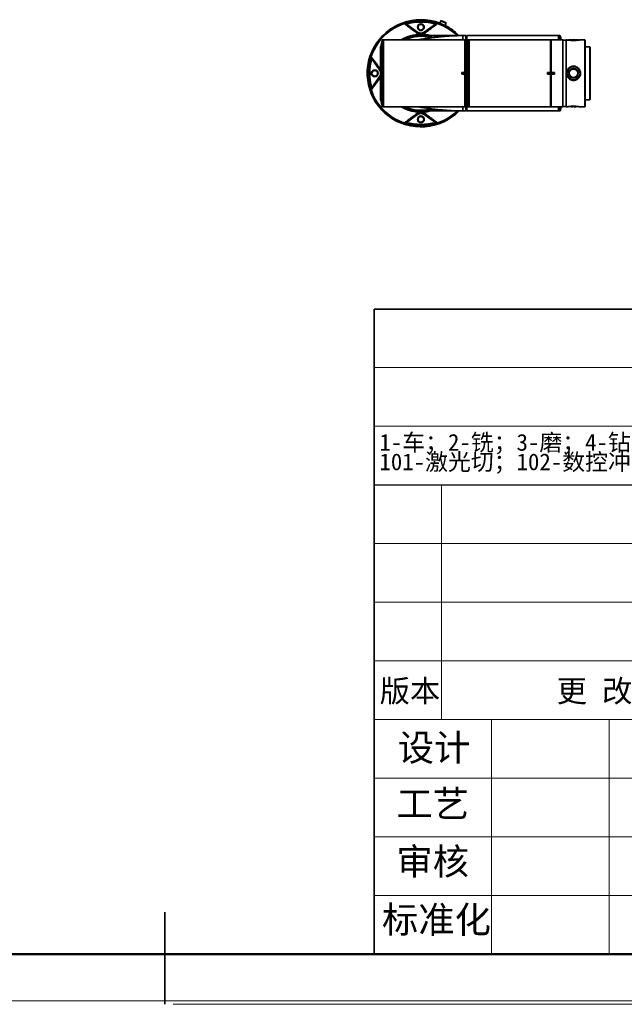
# Model space of a CAD drawing. Header units: millimetres. Extents: x -55 to 731, y 0 to 297.
# Tile 7 of 19: x 192 to 264, y 0 to 118. Entities that reach past the tile are written whole.
import ezdxf

# ---------------------------------------------------------------- set-up
doc = ezdxf.new("R2010")
doc.units = ezdxf.units.MM
doc.layers.add('标注层', color=150, linetype='Continuous')
doc.styles.add('SLDTEXTSTYLE0', font='仿宋_GB2312', dxfattribs={"bigfont": 'bigfont'})
doc.styles.add('SLDTEXTSTYLE2', font='SIMSUN.TTC', dxfattribs={"bigfont": 'bigfont'})
doc.styles.add('SLDTEXTSTYLE3', font='HYSWLONGFANGSONG.TTF', dxfattribs={"bigfont": 'bigfont'})

# ---------------------------------------------------------------- blocks, each defined once
blk = doc.blocks.new('SW_NOTE_1')
at = {"color": 0, "linetype": 'Continuous', "lineweight": 0, "char_height": 2, "attachment_point": 1, "style": 'SLDTEXTSTYLE2'}
for s, insert in [('1-车\\M+181472-铣\\M+181473-\\M+19681\\M+181474-钻\\M+181475-镗\\M+181476-线\\M+190D8\\M+18A84\\M+181477-热处\\M+1979D\\M+181478-\\M+1955C\\M+196CA处\\M+1979D\\M+181479-铸\\M+191A2\\M+1814710-焊\\M+190DA\\M+1814711-\\M+195FA电', (0, 2.33)), ('101-\\M+18C83\\M+18CF5\\M+190D8\\M+18147102-\\M+19094\\M+18D54\\M+19974\\M+18147103-\\M+19094\\M+18D54\\M+190DC\\M+19C5E\\M+18147104-擀\\M+18CCA\\M+18147105-铆\\M+190DA\\M+18147201-\\M+1928D\\M+19159\\M+18147202-\\M+18C83\\M+18CF5\\M+191C5\\M+188F3\\M+18147203-挤\\M+18F6F\\M+191C5\\M+188F3\\M+18147 999-\\M+191B4\\M+1975D\\M+19286\\M+195B6\\M+19560\\M+18F71', (0, 0))]:
    blk.add_mtext(s, dxfattribs=dict(at, insert=insert))

msp = doc.modelspace()

# ---------------------------------------------------------------- linework, layer by layer
at = {"color": 7, "linetype": 'Continuous', "lineweight": 35}
for p, q in [((239.1259, 116.013), (237.7583, 116.9706)), ((237.8255, 116.9846), (239.1546, 116.0539)), ((241.2877, 116.9846), (239.9586, 116.0539)), ((241.3548, 116.9706), (239.9873, 116.013)), ((241.9291, 117.3849), (241.8005, 117.096)), ((241.9945, 117.41), (241.9291, 117.3849)), ((242.4415, 116.8146), (242.5686, 117.1002)), ((242.5686, 117.1002), (242.5435, 117.1655)), ((239.0918, 115.9643), (239.1259, 116.013)), ((239.4561, 115.6304), (239.4561, 115.626)), ((244.5366, 115.628), (239.5566, 115.628)), ((239.638, 115.6273), (239.6395, 115.6273)), ((240.0214, 115.9643), (239.9873, 116.013)), ((244.5366, 115.6269), (244.5366, 115.628)), ((244.5568, 115.628), (244.9366, 115.628)), ((244.9366, 115.1268), (244.9366, 115.628)), ((244.9666, 115.328), (244.9366, 115.328)), ((245.0366, 115.628), (244.9666, 115.558)), ((244.9666, 115.558), (244.9666, 115.1268)), ((250.9566, 115.628), (245.0366, 115.628)), ((245.0366, 115.628), (245.0366, 115.1268)), ((255.9566, 115.628), (250.9566, 115.628)), ((256.0966, 115.628), (255.9566, 115.628)), ((255.9566, 115.1282), (255.9566, 115.628)), ((256.289, 115.1282), (256.1941, 115.55)), ((234.758, 114.3225), (234.758, 107.9336)), ((234.9192, 115.05), (234.7604, 114.3445)), ((235.1068, 115.128), (235.0168, 115.128)), ((239.5568, 115.128), (235.1068, 115.128)), ((235.1068, 115.128), (235.1068, 107.128)), ((244.8065, 115.128), (239.5568, 115.128)), ((244.8565, 115.078), (244.8065, 115.128)), ((244.8065, 111.2285), (244.8065, 115.128)), ((244.8568, 115.078), (244.8565, 115.078)), ((244.8565, 115.078), (244.8565, 111.2236)), ((244.8568, 111.2236), (244.8568, 115.078)), ((244.8767, 114.8781), (244.8568, 114.8781)), ((244.8767, 115.0769), (244.8767, 107.1781)), ((244.8767, 115.0769), (244.8769, 115.0769)), ((244.8769, 115.0769), (244.9082, 115.1081)), ((244.8769, 107.1781), (244.8769, 115.0769)), ((244.9269, 115.1268), (244.9269, 107.1281)), ((245.2005, 115.1268), (244.9269, 115.1268)), ((244.9579, 114.3226), (244.9579, 107.9337)), ((245.1191, 115.0501), (244.9604, 114.3446)), ((245.3067, 115.1281), (245.2167, 115.1281)), ((255.0064, 115.1281), (245.3067, 115.1281)), ((245.3067, 115.1281), (245.3067, 107.1281)), ((245.3067, 115.1281), (245.3067, 107.1281)), ((255.0564, 115.0781), (255.0064, 115.1281)), ((255.0064, 111.2287), (255.0064, 115.1281)), ((255.0567, 115.0781), (255.0564, 115.0781)), ((255.0564, 115.0781), (255.0564, 111.2237)), ((255.0567, 111.2237), (255.0567, 115.0781)), ((255.0766, 114.8782), (255.0567, 114.8782)), ((256.4766, 115.1282), (255.0766, 115.1282)), ((255.0766, 115.1282), (255.0766, 111.2282)), ((256.4766, 115.1282), (256.4766, 107.1282)), ((256.8766, 115.0932), (256.4766, 115.0932)), ((256.9194, 115.1282), (256.8766, 115.1282)), ((256.8766, 115.1282), (256.8766, 107.1282)), ((257.1816, 115.1245), (257.1318, 115.0889)), ((257.1816, 115.1245), (257.2078, 115.1245)), ((257.2078, 115.1245), (258.3316, 115.1245)), ((258.3814, 115.0889), (258.3316, 115.1245)), ((259.1066, 115.1282), (258.5939, 115.1282)), ((259.1566, 115.0782), (259.1066, 115.1282)), ((259.1066, 107.1282), (259.1066, 115.1282)), ((259.1566, 115.0782), (259.1566, 107.1782)), ((259.7066, 114.2782), (259.1566, 114.2782)), ((259.7566, 114.2282), (259.7066, 114.2782)), ((259.7066, 108.218), (259.7066, 114.2782)), ((259.7566, 114.2282), (259.7566, 108.2642)), ((233.7001, 112.8591), (234.6307, 111.53)), ((233.7141, 112.9263), (234.6716, 111.5587)), ((234.8918, 113.8358), (234.8918, 113.8386)), ((234.8918, 113.6306), (234.8918, 113.8358)), ((235.1057, 112.9032), (235.0941, 112.9012)), ((235.1084, 113.3116), (235.1009, 113.3114)), ((245.0917, 113.8359), (245.0917, 113.8387)), ((245.0917, 113.6307), (245.0917, 113.8359)), ((245.3056, 112.9033), (245.294, 112.9013)), ((245.3083, 113.3117), (245.3008, 113.3114)), ((233.7001, 109.3969), (234.6307, 110.726)), ((233.7141, 109.3298), (234.6716, 110.6974)), ((234.6716, 111.5587), (234.7204, 111.5928)), ((234.7204, 110.6633), (234.6716, 110.6974)), ((244.4568, 111.2285), (244.8065, 111.2285)), ((244.4568, 111.0275), (244.4568, 111.2285)), ((244.8065, 111.0275), (244.4568, 111.0275)), ((244.8065, 111.2285), (244.8252, 111.2285)), ((244.8065, 107.128), (244.8065, 111.0275)), ((244.8252, 111.0275), (244.8065, 111.0275)), ((244.8252, 111.2285), (244.8565, 111.2236)), ((244.8565, 111.0325), (244.8252, 111.0275)), ((244.8565, 111.2236), (244.8568, 111.2236)), ((244.8565, 111.0325), (244.8565, 107.178)), ((244.8568, 111.0325), (244.8565, 111.0325)), ((244.8568, 111.2236), (244.8568, 111.0325)), ((244.8568, 107.178), (244.8568, 111.0325)), ((254.6567, 111.2287), (255.0064, 111.2287)), ((254.6567, 111.0277), (254.6567, 111.2287)), ((254.6567, 111.2287), (255.0252, 111.2287)), ((255.0064, 111.0277), (254.6567, 111.0277)), ((254.6567, 111.0277), (255.0252, 111.0277)), ((255.0064, 107.1281), (255.0064, 111.0277)), ((255.0252, 111.2287), (255.0564, 111.2237)), ((255.0564, 111.0326), (255.0252, 111.0277)), ((255.0564, 111.2237), (255.0567, 111.2237)), ((255.0564, 111.0326), (255.0564, 107.1781)), ((255.0567, 111.0326), (255.0564, 111.0326)), ((255.0567, 111.2237), (255.0567, 111.0326)), ((255.0567, 111.0326), (255.0567, 107.1781)), ((255.0766, 111.2282), (255.4766, 111.2282)), ((255.0766, 111.2282), (255.0766, 111.0282)), ((255.4766, 111.0282), (255.0766, 111.0282)), ((255.0766, 111.0282), (255.0766, 107.1282)), ((255.4766, 111.0282), (255.4766, 111.2282)), ((234.8918, 108.5518), (234.8918, 108.6292)), ((234.8918, 108.4175), (234.8918, 108.5518)), ((235.101, 108.9839), (235.1032, 108.9839)), ((245.0917, 108.5519), (245.0917, 108.6294)), ((245.0917, 108.4176), (245.0917, 108.5519)), ((245.301, 108.984), (245.3032, 108.984)), ((259.7066, 107.9782), (259.7066, 108.218)), ((259.7566, 108.2642), (259.7566, 108.0282)), ((234.7604, 107.9116), (234.9192, 107.2061)), ((235.0168, 107.128), (235.1068, 107.128)), ((235.1068, 107.128), (239.5568, 107.128)), ((239.5568, 107.128), (244.8065, 107.128)), ((244.8065, 107.128), (244.8565, 107.178)), ((244.8565, 107.178), (244.8568, 107.178)), ((244.8568, 107.3781), (244.8767, 107.3781)), ((244.8767, 107.1781), (244.8769, 107.1781)), ((244.8769, 107.1781), (244.9269, 107.1281)), ((244.9269, 107.1281), (248.8878, 107.1281)), ((244.9366, 106.628), (244.9366, 107.1281)), ((244.9604, 107.9117), (245.1191, 107.2062)), ((244.9666, 107.1281), (244.9666, 106.698)), ((245.0366, 107.1281), (245.0366, 106.628)), ((245.2167, 107.1281), (245.3067, 107.1281)), ((245.3067, 107.1281), (249.7567, 107.1281)), ((249.1895, 107.1281), (249.6439, 107.1281)), ((249.6055, 107.1309), (249.8864, 107.1301)), ((249.6627, 107.1281), (249.7566, 107.1281)), ((249.7567, 107.1281), (255.0064, 107.1281)), ((255.0064, 107.1281), (255.0564, 107.1781)), ((255.0564, 107.1781), (255.0567, 107.1781)), ((255.0567, 107.3782), (255.0766, 107.3782)), ((255.0766, 107.1282), (256.4766, 107.1282)), ((255.9566, 106.628), (255.9566, 107.1282)), ((256.1941, 106.7061), (256.2891, 107.1282)), ((256.4766, 107.1632), (256.8766, 107.1632)), ((256.8766, 107.1282), (257.0379, 107.1282)), ((257.8566, 107.1782), (257.6566, 107.1782)), ((257.6566, 107.1782), (257.6566, 107.082)), ((257.8566, 107.082), (257.8566, 107.1782)), ((258.4754, 107.1282), (259.1066, 107.1282)), ((259.1066, 107.1282), (259.1566, 107.1782)), ((259.1566, 107.9782), (259.7066, 107.9782)), ((259.7066, 107.9782), (259.7566, 108.0282)), ((237.7583, 105.2855), (239.1259, 106.2431)), ((237.8255, 105.2715), (239.1546, 106.2022)), ((239.1259, 106.2431), (239.0918, 106.2918)), ((239.5566, 106.628), (244.5568, 106.628)), ((241.2877, 105.2715), (239.9586, 106.2022)), ((240.0214, 106.2918), (239.9873, 106.2431)), ((241.3548, 105.2855), (239.9873, 106.2431)), ((244.5568, 106.628), (244.9366, 106.628)), ((244.9366, 106.928), (244.9666, 106.928)), ((244.9666, 106.698), (245.0366, 106.628)), ((245.0366, 106.628), (250.9566, 106.628)), ((250.9566, 106.628), (255.9566, 106.628)), ((255.9566, 106.628), (256.0966, 106.628)), ((233.9959, 61.9894), (233.9959, 82.9894)), ((233.9959, 82.9894), (413.9959, 82.9894)), ((233.9959, 61.9894), (233.9959, 5.9894)), ((208.9959, 10.9894), (208.9959, -0.0106)), ((413.9959, 5.9894), (233.9959, 5.9894))]:
    msp.add_line(p, q, dxfattribs=at)
at = {"color": 8, "linetype": 'Continuous', "lineweight": 35}
for p, q in [((256.0966, 115.1282), (256.0966, 115.628)), ((256.1941, 115.55), (256.1941, 115.1282)), ((234.7604, 114.3445), (234.7604, 107.9116)), ((234.9192, 107.2061), (234.9192, 115.05)), ((235.0168, 115.128), (235.0168, 108.2996)), ((244.9604, 114.3446), (244.9604, 107.9117)), ((245.1191, 107.2062), (245.1191, 115.0501)), ((245.2167, 115.1281), (245.2167, 108.2997)), ((234.7091, 111.6604), (234.758, 111.5747)), ((234.758, 110.6828), (234.7091, 110.5957)), ((234.7204, 111.5928), (234.758, 111.527)), ((234.758, 110.7292), (234.7204, 110.6633)), ((235.0168, 108.2996), (235.0168, 107.128)), ((245.2167, 108.2997), (245.2167, 107.1281)), ((256.0966, 106.628), (256.0966, 107.1282)), ((256.1941, 107.1282), (256.1941, 106.7061)), ((239.6684, 106.6101), (239.5566, 106.6087))]:
    msp.add_line(p, q, dxfattribs=at)
at = {"color": 7, "linetype": 'Continuous', "lineweight": 18}
for p, q in [((233.9959, 75.9894), (413.9959, 75.9894)), ((367.9959, 68.9894), (233.9959, 68.9894)), ((241.9959, 33.9894), (241.9959, 61.9894)), ((323.9959, 54.9894), (233.9959, 54.9894)), ((323.9959, 47.9894), (233.9959, 47.9894)), ((323.9959, 40.9894), (233.9959, 40.9894)), ((367.9959, 33.9894), (233.9959, 33.9894)), ((247.9959, 5.9894), (247.9959, 33.9894)), ((261.9959, 5.9894), (261.9959, 33.9894)), ((323.9959, 26.9894), (233.9959, 26.9894)), ((323.9959, 19.9894), (233.9959, 19.9894)), ((323.9959, 12.9894), (233.9959, 12.9894)), ((-0.0005, 0.3966), (419.993, 0.3966)), ((209.9959, -0.0106), (419.9959, -0.0106))]:
    msp.add_line(p, q, dxfattribs=at)
at = {"color": 7, "linetype": 'Continuous', "lineweight": 25}
msp.add_line((233.9959, 61.9894), (413.9959, 61.9894), dxfattribs=at)
at = {"color": 7, "linetype": 'Continuous', "lineweight": 50}
for p in [(23.9959, 5.9894), (233.9959, 5.9894)]:
    msp.add_line(p, (413.9959, 5.9894), dxfattribs=at)
at = {"color": 7, "linetype": 'Continuous', "lineweight": 35, "flags": 128}
for points in [[(241.9291, 117.3849), (241.9417, 117.3793), (241.9871, 117.3591), (242.061, 117.3262), (242.1551, 117.2843), (242.2595, 117.2378), (242.3627, 117.1919), (242.4535, 117.1514), (242.5222, 117.1209), (242.5613, 117.1035), (242.5686, 117.1002)], [(241.9945, 117.41), (242.0082, 117.4039), (242.0533, 117.3838), (242.1244, 117.3522), (242.2129, 117.3127), (242.3082, 117.2703), (242.3988, 117.23), (242.4737, 117.1966), (242.5239, 117.1743)], [(242.5239, 117.1743), (242.5434, 117.1656), (242.5435, 117.1655)], [(239.1259, 116.013), (239.1265, 116.0139), (239.1282, 116.0163), (239.1309, 116.0201), (239.1345, 116.0252), (239.1388, 116.0314), (239.1437, 116.0384), (239.149, 116.046), (239.1546, 116.0539)], [(239.9586, 116.0539), (239.9641, 116.046), (239.9694, 116.0384), (239.9744, 116.0314), (239.9787, 116.0252), (239.9822, 116.0201), (239.9849, 116.0163), (239.9866, 116.0139), (239.9873, 116.013)], [(243.6262, 116.046), (243.6257, 116.0566), (243.6253, 116.0649)], [(244.9082, 115.1081), (244.9136, 115.1135), (244.9269, 115.1268)], [(234.9171, 113.8713), (234.9072, 113.8596), (234.8918, 113.8386)], [(245.1171, 113.8714), (245.1071, 113.8597), (245.0917, 113.8387)], [(234.6307, 111.53), (234.6386, 111.5356), (234.6462, 111.5409), (234.6532, 111.5458), (234.6594, 111.5501), (234.6645, 111.5537), (234.6683, 111.5564), (234.6707, 111.5581), (234.6716, 111.5587)], [(234.6716, 110.6974), (234.6707, 110.698), (234.6683, 110.6997), (234.6645, 110.7024), (234.6594, 110.7059), (234.6532, 110.7103), (234.6462, 110.7152), (234.6386, 110.7205), (234.6307, 110.726)], [(255.0064, 111.2287), (255.0198, 111.2287), (255.0252, 111.2287)], [(255.0252, 111.0277), (255.0199, 111.0277), (255.0064, 111.0277)], [(234.8918, 108.4175), (234.9072, 108.3965), (234.9127, 108.3898)], [(245.0917, 108.4176), (245.1071, 108.3966), (245.1127, 108.3899)], [(249.7752, 107.1281), (249.7567, 107.1281), (249.7551, 107.1281)], [(239.1546, 106.2022), (239.149, 106.2101), (239.1437, 106.2177), (239.1388, 106.2247), (239.1345, 106.2309), (239.1309, 106.236), (239.1282, 106.2398), (239.1265, 106.2422), (239.1259, 106.2431)], [(239.9873, 106.2431), (239.9866, 106.2422), (239.9849, 106.2398), (239.9822, 106.236), (239.9787, 106.2309), (239.9744, 106.2247), (239.9694, 106.2177), (239.9641, 106.2101), (239.9586, 106.2022)]]:
    msp.add_lwpolyline(points, dxfattribs=at)
at = {"color": 8, "linetype": 'Continuous', "lineweight": 35, "flags": 128}
for points in [[(234.6716, 111.5587), (234.73, 111.4601), (234.758, 111.396)], [(234.758, 110.8601), (234.73, 110.7959), (234.6716, 110.6974)]]:
    msp.add_lwpolyline(points, dxfattribs=at)
at = {"color": 7, "linetype": 'Continuous', "lineweight": 35}
for centre, radius in [((239.5566, 116.628), 0.41), ((239.5566, 116.628), 0.3353), ((257.7566, 111.1282), 0.785), ((257.7566, 111.1282), 0.575), ((234.0566, 111.128), 0.41), ((234.0566, 111.128), 0.3353), ((257.7566, 111.1282), 0.4998), ((239.5566, 105.628), 0.41), ((239.5566, 105.628), 0.3353)]:
    msp.add_circle(centre, radius, dxfattribs=at)
for centre, radius, start, end in [((239.5566, 111.128), 6.3974, 69.264176, 315.298676), ((239.5566, 111.128), 6.2007, 73.533181, 106.466819), ((239.5566, 111.128), 6.107, 73.533181, 106.466819), ((239.5566, 111.128), 6.3974, 50.506591, 63.110019), ((239.5566, 111.128), 6.3785, 49.716942, 62.497972), ((239.5566, 111.128), 4.5, 71.19385, 117.266044), ((239.5566, 116.628), 0.7509, 235, 305), ((239.5566, 116.628), 0.7009, 235, 305), ((239.5566, 111.128), 4.5035, 88.721282, 91.278718), ((256.0966, 115.528), 0.1, 12.680383, 90), ((234.858, 114.3225), 0.1, 167.319617, 180), ((235.0168, 115.028), 0.1, 90, 167.319617), ((245.0579, 114.3226), 0.1, 167.319617, 180), ((245.2167, 115.0281), 0.1, 90, 167.319617), ((257.7566, 111.1445), 4, 84.268032, 95.731968), ((239.5566, 111.128), 6.2007, 163.533181, 196.466819), ((239.5566, 111.128), 6.107, 163.533181, 196.466819), ((234.0566, 111.128), 0.7009, 325, 35), ((234.858, 107.9336), 0.1, 180, 192.680383), ((235.0168, 107.228), 0.1, 192.680383, 270), ((239.5566, 111.128), 4.5, 242.733956, 288.38705), ((245.0579, 107.9337), 0.1, 180, 192.680383), ((245.2167, 107.2281), 0.1, 192.680383, 270), ((257.7566, 108.4032), 1.325, 250.414006, 265.671675), ((257.7566, 108.4032), 1.325, 274.328325, 290.328936), ((239.5566, 105.628), 0.7509, 55, 125), ((239.5566, 105.628), 0.7009, 55, 125), ((256.0966, 106.728), 0.1, 270, 347.319617), ((239.5566, 111.128), 6.2007, 253.533181, 286.466819), ((239.5566, 111.128), 6.107, 253.533181, 286.466819)]:
    msp.add_arc(centre, radius, start, end, dxfattribs=at)
at = {"color": 8, "linetype": 'Continuous', "lineweight": 35}
for radius, start, end in [(6.3785, 69.996308, 315.130513), (6.253, 46.026197, 270), (4.6448, 90, 120.551562), (4.5193, 88.088578, 117.737086), (4.422, 73.834023, 115.233487), (4.6448, 76.430705, 90), (4.6448, 239.448438, 284.345663), (4.5193, 242.262914, 270), (4.422, 244.766513, 286.606267), (6.253, 270, 313.973803)]:
    msp.add_arc((239.5566, 111.128), radius, start, end, dxfattribs=at)
at = {"color": 7, "linetype": 'Continuous', "lineweight": 35}
msp.add_ellipse((249.7567, 111.1281), major_axis=(2.8284, -2.8284), ratio=0.99999048, start_param=5.49235038, end_param=5.49778238, dxfattribs=at)
for points, knots in [([(237.6722, 116.9779), (237.6693, 116.9805), (237.6638, 116.9854), (237.6619, 116.9949), (237.6675, 117.0061), (237.6804, 117.0191), (237.6994, 117.0331), (237.7261, 117.0478), (237.7597, 117.0621), (237.7854, 117.0702), (237.7989, 117.0744)], [0, 0, 0, 0, 0.117782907, 0.218440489, 0.320226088, 0.431868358, 0.558284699, 0.684359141, 0.833144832, 1, 1, 1, 1]), ([(237.7583, 116.9706), (237.7521, 116.9742), (237.7394, 116.9815), (237.7173, 116.986), (237.6943, 116.9853), (237.6795, 116.9803), (237.6722, 116.9779)], [0, 0, 0, 0, 0.24670332, 0.50000037, 0.75329053, 1, 1, 1, 1]), ([(239.0242, 115.9755), (238.9428, 116.0353), (238.7747, 116.1587), (238.5226, 116.3443), (238.2542, 116.5431), (237.9678, 116.7569), (237.7733, 116.9023), (237.6722, 116.9779)], [0, 0, 0, 0, 0.16715314, 0.34491904, 0.54138241, 0.76180357, 1, 1, 1, 1]), ([(237.7583, 116.9706), (237.7551, 116.9731), (237.7505, 116.9766), (237.7472, 116.9814), (237.7463, 116.9844), (237.7469, 116.9869), (237.749, 116.9891), (237.7524, 116.9907), (237.7586, 116.9922), (237.769, 116.9926), (237.792, 116.9911), (237.8113, 116.9874), (237.8255, 116.9846)], [0, 0, 0, 0, 0.12936129, 0.18234806, 0.22940225, 0.27278783, 0.31536562, 0.36014133, 0.40972889, 0.51080321, 0.64145309, 1, 1, 1, 1]), ([(239.0918, 115.9643), (239.0094, 116.026), (238.8449, 116.1494), (238.6178, 116.3202), (238.4098, 116.4772), (238.2238, 116.6178), (238.0568, 116.7442), (237.9032, 116.8606), (237.8067, 116.9338), (237.7583, 116.9706)], [0, 0, 0, 0, 0.17184559, 0.34319724, 0.49476829, 0.63716647, 0.76913227, 0.88419408, 1, 1, 1, 1]), ([(237.7989, 117.0744), (237.8002, 117.0702), (237.8026, 117.0619), (237.8091, 117.04), (237.8169, 117.0137), (237.8226, 116.9943), (237.8255, 116.9846)], [0, 0, 0, 0, 0.24999976, 0.49999818, 0.74999822, 1, 1, 1, 1]), ([(241.3548, 116.9706), (241.3053, 116.933), (241.207, 116.8584), (241.0523, 116.7411), (240.8857, 116.615), (240.7007, 116.4752), (240.4936, 116.3189), (240.2673, 116.1486), (240.1035, 116.0258), (240.0214, 115.9643)], [0, 0, 0, 0, 0.11849354, 0.23517687, 0.36554414, 0.50675434, 0.65849443, 0.82870984, 1, 1, 1, 1]), ([(241.4409, 116.9779), (241.3399, 116.9023), (241.1454, 116.7569), (240.859, 116.5431), (240.5906, 116.3443), (240.3385, 116.1587), (240.1704, 116.0353), (240.0889, 115.9755)], [0, 0, 0, 0, 0.23816205, 0.4586034, 0.6550586, 0.83280052, 1, 1, 1, 1]), ([(241.3142, 117.0744), (241.313, 117.0702), (241.3105, 117.0619), (241.3041, 117.04), (241.2963, 117.0137), (241.2905, 116.9943), (241.2877, 116.9846)], [0, 0, 0, 0, 0.2499994, 0.49999826, 0.74999811, 1, 1, 1, 1]), ([(241.2877, 116.9846), (241.3019, 116.9874), (241.3212, 116.9912), (241.3442, 116.9926), (241.3546, 116.9922), (241.3608, 116.9907), (241.3642, 116.9891), (241.3663, 116.9869), (241.3668, 116.9843), (241.3659, 116.9814), (241.3626, 116.9766), (241.3581, 116.9731), (241.3548, 116.9706)], [0, 0, 0, 0, 0.35928972, 0.49004221, 0.5910788, 0.64049404, 0.68514897, 0.7276446, 0.77097451, 0.81797279, 0.87088344, 1, 1, 1, 1]), ([(241.3142, 117.0744), (241.3275, 117.0702), (241.353, 117.0622), (241.3861, 117.0479), (241.4124, 117.0338), (241.4311, 117.0205), (241.4436, 117.0079), (241.4494, 116.9963), (241.4492, 116.9858), (241.4437, 116.9806), (241.4409, 116.9779)], [0, 0, 0, 0, 0.16398485, 0.31515294, 0.43876872, 0.55624953, 0.66293419, 0.76974995, 0.88247282, 1, 1, 1, 1]), ([(241.4409, 116.9779), (241.4336, 116.9803), (241.4189, 116.9853), (241.3959, 116.986), (241.3738, 116.9815), (241.3611, 116.9742), (241.3548, 116.9706)], [0, 0, 0, 0, 0.24671015, 0.49999796, 0.75329698, 1, 1, 1, 1]), ([(241.808, 117.1129), (241.8035, 117.1146), (241.743, 117.1376), (241.6572, 117.1648), (241.575, 117.1896), (241.5596, 117.1907), (241.6088, 117.1708), (241.6846, 117.1424), (241.7338, 117.1236), (241.7385, 117.1217)], [0, 0, 0, 0, 0.01566124, 0.20856774, 0.40216201, 0.59522913, 0.78738346, 0.97950269, 1, 1, 1, 1]), ([(241.7385, 117.1217), (241.787, 117.102), (241.8845, 117.0623), (242.067, 116.9809), (242.2533, 116.8992), (242.4033, 116.8334), (242.4757, 116.7985), (242.502, 116.7857)], [0, 0, 0, 0, 0.216480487, 0.435367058, 0.654695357, 0.87405818, 1, 1, 1, 1]), ([(242.6565, 116.7137), (242.6388, 116.7246), (242.6032, 116.7466), (242.5215, 116.7937), (242.4588, 116.8255), (242.4486, 116.8307)], [0, 0, 0, 0, 0.45519864, 0.91210472, 1, 1, 1, 1]), ([(242.502, 116.7857), (242.5402, 116.7666), (242.6168, 116.728), (242.6666, 116.7032), (242.6611, 116.7081), (242.6595, 116.7095)], [0, 0, 0, 0, 0.41558125, 0.83588325, 1, 1, 1, 1]), ([(239.0242, 115.9755), (239.0379, 115.9772), (239.0625, 115.9803), (239.0828, 115.9692), (239.0918, 115.9643)], [0, 0, 0, 0, 0.55991841, 1, 1, 1, 1]), ([(239.5566, 115.8019), (239.5224, 115.8032), (239.444, 115.806), (239.3163, 115.831), (239.1593, 115.8858), (239.0769, 115.9405), (239.0242, 115.9755)], [0, 0, 0, 0, 0.1248153, 0.2865451, 0.54337262, 1, 1, 1, 1]), ([(239.5566, 115.8082), (239.5315, 115.809), (239.4783, 115.8106), (239.3683, 115.8282), (239.2182, 115.8778), (239.1414, 115.9304), (239.0918, 115.9643)], [0, 0, 0, 0, 0.09766356, 0.20717679, 0.48868864, 1, 1, 1, 1]), ([(244.5568, 115.6281), (244.3986, 115.627), (244.1077, 115.6252), (243.7102, 115.6128), (243.3765, 115.598), (243.0843, 115.5817), (242.8133, 115.5638), (242.5119, 115.5413), (242.1711, 115.5123), (241.7835, 115.4748), (241.3868, 115.4321), (241.0306, 115.39), (240.733, 115.3523), (240.5005, 115.3215), (240.2967, 115.2935), (240.0933, 115.2646), (239.8849, 115.234), (239.6651, 115.2006), (239.4473, 115.1663), (239.2938, 115.1415), (239.2248, 115.1299), (239.2141, 115.128)], [0, 0, 0, 0, 0.06772571, 0.12461061, 0.17105838, 0.21233338, 0.25230324, 0.29101725, 0.34783243, 0.40872589, 0.47494529, 0.54465145, 0.5960567, 0.6425915, 0.684009, 0.72615577, 0.78122423, 0.8380059, 0.90562997, 0.98529603, 1, 1, 1, 1]), ([(240.0889, 115.9755), (240.0642, 115.9582), (240.023, 115.9293), (239.9594, 115.8956), (239.9089, 115.8728), (239.8373, 115.8447), (239.7478, 115.8198), (239.6362, 115.8041), (239.5823, 115.8026), (239.5566, 115.8019)], [0, 0, 0, 0, 0.22419264, 0.37301782, 0.46733888, 0.55538747, 0.80308944, 0.90614716, 1, 1, 1, 1]), ([(240.0214, 115.9643), (239.9719, 115.9305), (239.8951, 115.8779), (239.7453, 115.8283), (239.635, 115.8106), (239.5817, 115.809), (239.5566, 115.8082)], [0, 0, 0, 0, 0.50979915, 0.79239775, 0.90218964, 1, 1, 1, 1]), ([(241.0134, 115.6258), (240.9918, 115.6258), (240.8898, 115.6257), (240.7285, 115.6257), (240.5454, 115.6257), (240.3871, 115.6257), (240.2199, 115.6259), (240.0302, 115.6263), (239.8549, 115.6267), (239.7199, 115.627), (239.6701, 115.6271), (239.649, 115.6271)], [0, 0, 0, 0, 0.03540251, 0.16785344, 0.27369973, 0.35975548, 0.46592364, 0.59951822, 0.76005042, 0.89840477, 1, 1, 1, 1]), ([(241.0104, 115.6258), (240.9895, 115.6258), (240.888, 115.6257), (240.7272, 115.6257), (240.5441, 115.6257), (240.3857, 115.6257), (240.2189, 115.6259), (240.0289, 115.6263), (239.9155, 115.6265), (239.854, 115.6267)], [0, 0, 0, 0, 0.04558783, 0.22067324, 0.36059081, 0.47435392, 0.61471209, 0.79132329, 1, 1, 1, 1]), ([(240.0889, 115.9755), (240.0752, 115.9772), (240.0507, 115.9803), (240.0303, 115.9692), (240.0214, 115.9643)], [0, 0, 0, 0, 0.55991689, 1, 1, 1, 1]), ([(240.3442, 115.6268), (240.4448, 115.6272), (240.5728, 115.6276), (240.727, 115.6276), (240.8014, 115.6275), (240.89, 115.6272), (240.9721, 115.6266), (241.045, 115.625), (241.1384, 115.6215), (241.244, 115.6116), (241.3716, 115.5881), (241.4726, 115.5606), (241.5503, 115.5348), (241.6048, 115.5149), (241.6612, 115.4928), (241.7002, 115.4758), (241.7198, 115.4672)], [0, 0, 0, 0, 0.15510734, 0.19731223, 0.2350677, 0.26868001, 0.33416126, 0.3677192, 0.40262601, 0.52529657, 0.64717824, 0.7769642, 0.83057918, 0.88362268, 0.9414099, 1, 1, 1, 1]), ([(243.6262, 116.046), (243.6284, 116.0431), (243.6332, 116.0371), (243.6645, 116.0087), (243.6807, 115.9939)], [0, 0, 0, 0, 0.48147989, 1, 1, 1, 1]), ([(243.6807, 115.9939), (243.6986, 115.9768), (243.7404, 115.9365), (243.8325, 115.8387), (243.9371, 115.7282), (244.008, 115.6563), (244.0357, 115.628)], [0, 0, 0, 0, 0.21956676, 0.51348618, 0.80917954, 1, 1, 1, 1]), ([(258.5939, 115.1282), (258.594, 115.1282), (258.6167, 115.1324), (258.5396, 115.1165), (258.3676, 115.0838), (258.1317, 115.0535), (257.9212, 115.04), (257.7559, 115.0364), (257.591, 115.0401), (257.3803, 115.0537), (257.1498, 115.083), (256.9571, 115.1198), (256.932, 115.1254), (256.9194, 115.1282)], [0, 0, 0, 0, 0.0000439, 0.12538675, 0.25048955, 0.37515308, 0.43777314, 0.5003412, 0.56265387, 0.62509342, 0.74965305, 0.87474999, 1, 1, 1, 1]), ([(233.6102, 112.8857), (233.6144, 112.899), (233.6225, 112.9245), (233.6367, 112.9576), (233.6508, 112.9838), (233.6641, 113.0026), (233.6767, 113.015), (233.6883, 113.0208), (233.6988, 113.0207), (233.7041, 113.0152), (233.7068, 113.0124)], [0, 0, 0, 0, 0.16398518, 0.31515161, 0.43876809, 0.55624943, 0.66293383, 0.76974981, 0.88247275, 1, 1, 1, 1]), ([(233.6102, 112.8857), (233.6144, 112.8845), (233.6228, 112.882), (233.6446, 112.8755), (233.6709, 112.8677), (233.6903, 112.862), (233.7001, 112.8591)], [0, 0, 0, 0, 0.25000087, 0.49999903, 0.74999849, 1, 1, 1, 1]), ([(233.7001, 112.8591), (233.6973, 112.8733), (233.6935, 112.8927), (233.692, 112.9157), (233.6925, 112.9261), (233.6939, 112.9323), (233.6956, 112.9357), (233.6977, 112.9377), (233.7003, 112.9383), (233.7033, 112.9374), (233.708, 112.9341), (233.7116, 112.9295), (233.7141, 112.9263)], [0, 0, 0, 0, 0.35928948, 0.49004322, 0.59107694, 0.64049276, 0.68514767, 0.72764268, 0.7709729, 0.81796978, 0.87088199, 1, 1, 1, 1]), ([(233.7068, 113.0124), (233.7043, 113.0051), (233.6993, 112.9904), (233.6986, 112.9674), (233.7031, 112.9452), (233.7104, 112.9325), (233.7141, 112.9263)], [0, 0, 0, 0, 0.246709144, 0.499998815, 0.753295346, 1, 1, 1, 1]), ([(233.7068, 113.0124), (233.7823, 112.9114), (233.9277, 112.7168), (234.1415, 112.4304), (234.3403, 112.1621), (234.5259, 111.91), (234.6493, 111.7419), (234.7091, 111.6604)], [0, 0, 0, 0, 0.23816203, 0.45860345, 0.6550586, 0.83280052, 1, 1, 1, 1]), ([(233.7141, 112.9263), (233.7516, 112.8768), (233.8262, 112.7785), (233.9435, 112.6237), (234.0697, 112.4571), (234.2094, 112.2722), (234.3657, 112.065), (234.536, 111.8387), (234.6588, 111.675), (234.7204, 111.5928)], [0, 0, 0, 0, 0.11849349, 0.23517687, 0.36554414, 0.5067543, 0.65849442, 0.82870983, 1, 1, 1, 1]), ([(234.7987, 113.6806), (234.8056, 113.7171), (234.8194, 113.7902), (234.8444, 113.8856), (234.869, 113.9569), (234.8909, 113.9951), (234.9076, 113.9953), (234.9175, 113.9584), (234.9199, 113.89), (234.9149, 113.7987), (234.9031, 113.6942), (234.8853, 113.587), (234.8631, 113.4882), (234.8384, 113.4092), (234.814, 113.3601), (234.7931, 113.3479), (234.779, 113.3739), (234.7733, 113.4335), (234.7767, 113.5184), (234.7864, 113.6052), (234.7954, 113.6601), (234.7987, 113.6806)], [0, 0, 0, 0, 0.05492825, 0.10982735, 0.16538642, 0.22095434, 0.27573117, 0.32933165, 0.3818795, 0.43387056, 0.48596159, 0.53875841, 0.59264231, 0.6476211, 0.70325694, 0.75871677, 0.81310825, 0.86599995, 0.91775178, 0.96933316, 1, 1, 1, 1]), ([(244.9987, 113.6807), (245.0056, 113.7173), (245.0193, 113.7903), (245.0443, 113.8857), (245.0689, 113.957), (245.0909, 113.9952), (245.1076, 113.9954), (245.1174, 113.9585), (245.1198, 113.8901), (245.1148, 113.7988), (245.103, 113.6943), (245.0853, 113.5871), (245.063, 113.4883), (245.0383, 113.4093), (245.0139, 113.3602), (244.9931, 113.348), (244.9789, 113.374), (244.9733, 113.4336), (244.9766, 113.5185), (244.9863, 113.6053), (244.9953, 113.6602), (244.9987, 113.6807)], [0, 0, 0, 0, 0.05492835, 0.10982621, 0.16538754, 0.22095548, 0.27573227, 0.32933245, 0.38187997, 0.43387077, 0.48596155, 0.53875842, 0.59264099, 0.64762197, 0.70325536, 0.75871518, 0.81310925, 0.86600067, 0.91775212, 0.96933324, 1, 1, 1, 1]), ([(234.7204, 111.5928), (234.7144, 111.6045), (234.7038, 111.6253), (234.7075, 111.6497), (234.7091, 111.6604)], [0, 0, 0, 0, 0.5599185, 1, 1, 1, 1]), ([(235.1061, 112.2106), (235.1059, 112.2045), (235.1057, 112.1917), (235.1054, 112.171), (235.1053, 112.1495), (235.1052, 112.1287), (235.1052, 112.11), (235.1053, 112.095), (235.1056, 112.0837), (235.1058, 112.0795), (235.1059, 112.0775)], [0, 0, 0, 0, 0.11525345, 0.23847588, 0.36764024, 0.50000105, 0.63235129, 0.76152036, 0.88474091, 1, 1, 1, 1]), ([(245.306, 112.2107), (245.3059, 112.2046), (245.3056, 112.1919), (245.3054, 112.1711), (245.3052, 112.1496), (245.3051, 112.1288), (245.3051, 112.1102), (245.3053, 112.0951), (245.3055, 112.0839), (245.3057, 112.0797), (245.3058, 112.0776)], [0, 0, 0, 0, 0.11525941, 0.23847902, 0.36764527, 0.49999169, 0.63235832, 0.7615252, 0.8847435, 1, 1, 1, 1]), ([(257.7566, 111.9745), (257.8117, 111.9713), (257.9218, 111.9649), (258.1325, 111.8978), (258.3649, 111.7416), (258.5502, 111.4605), (258.6159, 111.1281), (258.5501, 110.7955), (258.3647, 110.5149), (258.1321, 110.3575), (257.9212, 110.2928), (257.7559, 110.2764), (257.5909, 110.2931), (257.3806, 110.3578), (257.1482, 110.5152), (256.9629, 110.7959), (256.8973, 111.1288), (256.9634, 111.4615), (257.149, 111.7422), (257.3815, 111.8982), (257.5919, 111.9649), (257.7018, 111.9713), (257.7566, 111.9745)], [0, 0, 0, 0, 0.03127556, 0.06245235, 0.12482537, 0.18736507, 0.2500216, 0.31269283, 0.37524325, 0.43757456, 0.46888453, 0.50016831, 0.53132437, 0.56254408, 0.62482331, 0.68737195, 0.75012421, 0.81284986, 0.87537802, 0.93762643, 0.96891461, 1, 1, 1, 1]), ([(257.7566, 111.9332), (257.704, 111.9302), (257.5983, 111.9241), (257.3963, 111.8607), (257.173, 111.7129), (257.0237, 111.4894), (256.9622, 111.2872), (256.9464, 111.1287), (256.962, 110.9702), (257.0233, 110.7679), (257.1722, 110.5445), (257.3953, 110.3953), (257.5974, 110.3338), (257.756, 110.3179), (257.9148, 110.3335), (258.1173, 110.395), (258.3407, 110.5442), (258.4897, 110.7675), (258.5511, 110.9696), (258.5669, 111.1281), (258.5512, 111.2866), (258.4898, 111.4887), (258.3409, 111.7123), (258.1177, 111.8604), (257.9153, 111.924), (257.8096, 111.9301), (257.7566, 111.9332)], [0, 0, 0, 0, 0.0312039, 0.06258893, 0.12489407, 0.18722788, 0.21863133, 0.24987689, 0.28120928, 0.31255228, 0.37490577, 0.43724106, 0.46855737, 0.49983213, 0.53123525, 0.56264224, 0.62503005, 0.6873853, 0.718655, 0.74997923, 0.78133929, 0.81255812, 0.87490277, 0.93733209, 0.96860506, 1, 1, 1, 1]), ([(234.7091, 110.5957), (234.6493, 110.5142), (234.5259, 110.3461), (234.3403, 110.0941), (234.1415, 109.8257), (233.9277, 109.5393), (233.7823, 109.3447), (233.7068, 109.2437)], [0, 0, 0, 0, 0.16715316, 0.34491906, 0.54138241, 0.76180357, 1, 1, 1, 1]), ([(234.7204, 110.6633), (234.6586, 110.5809), (234.5352, 110.4163), (234.3644, 110.1893), (234.2074, 109.9813), (234.0669, 109.7952), (233.9404, 109.6282), (233.824, 109.4747), (233.7508, 109.3782), (233.7141, 109.3298)], [0, 0, 0, 0, 0.17184561, 0.34319725, 0.49476833, 0.63716651, 0.76913229, 0.88419412, 1, 1, 1, 1]), ([(234.7091, 110.5957), (234.7074, 110.6094), (234.7043, 110.6339), (234.7155, 110.6543), (234.7204, 110.6633)], [0, 0, 0, 0, 0.55991823, 1, 1, 1, 1]), ([(233.6102, 109.3704), (233.6144, 109.3716), (233.6228, 109.3741), (233.6446, 109.3806), (233.6709, 109.3883), (233.6903, 109.3941), (233.7001, 109.3969)], [0, 0, 0, 0, 0.25000085, 0.49999888, 0.74999857, 1, 1, 1, 1]), ([(233.7068, 109.2437), (233.7041, 109.2408), (233.6992, 109.2353), (233.6897, 109.2333), (233.6785, 109.2389), (233.6655, 109.2519), (233.6515, 109.2709), (233.6369, 109.2975), (233.6225, 109.3312), (233.6145, 109.3568), (233.6102, 109.3704)], [0, 0, 0, 0, 0.11778292, 0.21844096, 0.3202259, 0.43186807, 0.55828383, 0.68435888, 0.83314444, 1, 1, 1, 1]), ([(233.7141, 109.3298), (233.7116, 109.3266), (233.708, 109.322), (233.7032, 109.3187), (233.7003, 109.3178), (233.6977, 109.3184), (233.6955, 109.3204), (233.6939, 109.3239), (233.6925, 109.3301), (233.692, 109.3405), (233.6935, 109.3635), (233.6973, 109.3828), (233.7001, 109.3969)], [0, 0, 0, 0, 0.12936419, 0.18234917, 0.2294033, 0.27279028, 0.31536537, 0.360142, 0.40972985, 0.51080384, 0.64145386, 1, 1, 1, 1]), ([(233.7068, 109.2437), (233.7043, 109.251), (233.6992, 109.2657), (233.6986, 109.2887), (233.703, 109.3109), (233.7104, 109.3236), (233.7141, 109.3298)], [0, 0, 0, 0, 0.24634894, 0.49999967, 0.75364974, 1, 1, 1, 1]), ([(234.7987, 108.5755), (234.7931, 108.611), (234.7819, 108.6821), (234.7741, 108.7784), (234.7748, 108.8525), (234.784, 108.8969), (234.8003, 108.9077), (234.8219, 108.8832), (234.8464, 108.8243), (234.871, 108.7365), (234.8925, 108.63), (234.9087, 108.5184), (234.918, 108.4155), (234.9197, 108.3328), (234.9142, 108.2782), (234.9018, 108.2568), (234.8837, 108.2707), (234.8611, 108.3194), (234.8364, 108.3988), (234.8146, 108.4893), (234.8033, 108.5509), (234.7987, 108.5755)], [0, 0, 0, 0, 0.05287349, 0.10578841, 0.15778548, 0.20930089, 0.26138851, 0.31478183, 0.36955749, 0.42515231, 0.480678, 0.53536123, 0.58886116, 0.64133834, 0.69330932, 0.74543411, 0.79830952, 0.85228588, 0.90733919, 0.96299106, 1, 1, 1, 1]), ([(244.9987, 108.5756), (244.9931, 108.6111), (244.9819, 108.6822), (244.9741, 108.7785), (244.9747, 108.8526), (244.9839, 108.897), (245.0002, 108.9078), (245.0218, 108.8833), (245.0464, 108.8245), (245.0709, 108.7367), (245.0925, 108.6302), (245.1086, 108.5186), (245.1179, 108.4157), (245.1197, 108.3329), (245.1141, 108.2784), (245.1017, 108.2569), (245.0836, 108.2708), (245.061, 108.3195), (245.0363, 108.3989), (245.0145, 108.4895), (245.0032, 108.551), (244.9987, 108.5756)], [0, 0, 0, 0, 0.05287396, 0.10578776, 0.15778505, 0.20930064, 0.26138833, 0.31478148, 0.36955691, 0.42515153, 0.48067792, 0.53536133, 0.58886132, 0.64133687, 0.69330805, 0.74543291, 0.7983083, 0.8522844, 0.90733946, 0.96299112, 1, 1, 1, 1]), ([(239.2142, 107.128), (239.2561, 107.1211), (239.3476, 107.1058), (239.515, 107.079), (239.7151, 107.0478), (239.9431, 107.0133), (240.2168, 106.9736), (240.5246, 106.9311), (240.8646, 106.8867), (241.2224, 106.8431), (241.5891, 106.8018), (241.9833, 106.7613), (242.3862, 106.7248), (242.7927, 106.6933), (243.1611, 106.6695), (243.4594, 106.6542), (243.6979, 106.6443), (243.9204, 106.6368), (244.2101, 106.6298), (244.4317, 106.6287), (244.5568, 106.628)], [0, 0, 0, 0, 0.05304125, 0.11574162, 0.16880835, 0.23364196, 0.2971596, 0.36309338, 0.43094682, 0.49593894, 0.55698449, 0.61772998, 0.6872528, 0.7451786, 0.80150867, 0.85013476, 0.87525699, 0.90482865, 0.9463245, 1, 1, 1, 1]), ([(257.0379, 107.1282), (257.0379, 107.1282), (257.0197, 107.125), (257.084, 107.1368), (257.2331, 107.1602), (257.4744, 107.1877), (257.6626, 107.1918), (257.7566, 107.1939)], [0, 0, 0, 0, 0.000474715, 0.251014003, 0.501140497, 0.75073667, 1, 1, 1, 1]), ([(257.7566, 107.1939), (257.851, 107.1918), (258.0401, 107.1875), (258.2771, 107.1608), (258.4429, 107.1344), (258.4646, 107.1302), (258.4754, 107.1282)], [0, 0, 0, 0, 0.24951188, 0.4996069, 0.74983623, 1, 1, 1, 1]), ([(237.6722, 105.2782), (237.7733, 105.3538), (237.9678, 105.4992), (238.2542, 105.713), (238.5225, 105.9118), (238.7746, 106.0974), (238.9427, 106.2208), (239.0242, 106.2806)], [0, 0, 0, 0, 0.23816203, 0.45860343, 0.65505858, 0.83280054, 1, 1, 1, 1]), ([(237.7583, 105.2855), (237.8079, 105.3231), (237.9062, 105.3977), (238.0609, 105.515), (238.2275, 105.6411), (238.4124, 105.7809), (238.6196, 105.9371), (238.8459, 106.1075), (239.0097, 106.2302), (239.0918, 106.2918)], [0, 0, 0, 0, 0.11849352, 0.23517687, 0.36554417, 0.5067543, 0.65849443, 0.82870983, 1, 1, 1, 1]), ([(239.0242, 106.2806), (239.0561, 106.3026), (239.1065, 106.3374), (239.1901, 106.3778), (239.2573, 106.4042), (239.3217, 106.4242), (239.3929, 106.4402), (239.4711, 106.4517), (239.5289, 106.4533), (239.5566, 106.4541)], [0, 0, 0, 0, 0.28492924, 0.45135824, 0.57339211, 0.68719484, 0.78890295, 0.89912529, 1, 1, 1, 1]), ([(239.0918, 106.2918), (239.0801, 106.2859), (239.0593, 106.2753), (239.0349, 106.279), (239.0242, 106.2806)], [0, 0, 0, 0, 0.55991829, 1, 1, 1, 1]), ([(239.0918, 106.2918), (239.1414, 106.3257), (239.2183, 106.3782), (239.3686, 106.4283), (239.4787, 106.4452), (239.5571, 106.4491), (239.6354, 106.4451), (239.7455, 106.428), (239.8952, 106.3779), (239.972, 106.3255), (240.0214, 106.2918)], [0, 0, 0, 0, 0.25582102, 0.39667387, 0.45144975, 0.50030739, 0.54918694, 0.60406349, 0.74526549, 1, 1, 1, 1]), ([(239.5566, 106.4541), (239.5863, 106.4533), (239.6302, 106.452), (239.6845, 106.4453), (239.7533, 106.4341), (239.8292, 106.4138), (239.9129, 106.3824), (240.0026, 106.3401), (240.0556, 106.3035), (240.0889, 106.2806)], [0, 0, 0, 0, 0.10847906, 0.16010202, 0.21365018, 0.39479945, 0.52669897, 0.70241845, 1, 1, 1, 1]), ([(239.656, 106.6292), (239.6501, 106.629), (239.6419, 106.6288), (239.6416, 106.6288), (239.6415, 106.6288)], [0, 0, 0, 0, 0.71444416, 1, 1, 1, 1]), ([(239.6541, 106.629), (239.6837, 106.6291), (239.7583, 106.6292), (239.9433, 106.6295), (240.1522, 106.6298), (240.3426, 106.6299), (240.5617, 106.6301), (240.7873, 106.6302), (240.9434, 106.6302), (241.0133, 106.6302)], [0, 0, 0, 0, 0.14608079, 0.36878121, 0.48875416, 0.61470833, 0.7470968, 0.8867086, 1, 1, 1, 1]), ([(239.6558, 106.629), (239.6846, 106.6291), (239.7584, 106.6292), (239.9422, 106.6295), (240.1509, 106.6298), (240.3413, 106.6299), (240.5604, 106.6301), (240.7812, 106.6302), (240.9322, 106.6302), (240.997, 106.6302)], [0, 0, 0, 0, 0.1444024, 0.36971661, 0.49109469, 0.61852164, 0.75245577, 0.89369334, 1, 1, 1, 1]), ([(240.0889, 106.2806), (240.0752, 106.2789), (240.0507, 106.2758), (240.0303, 106.2869), (240.0214, 106.2918)], [0, 0, 0, 0, 0.55991693, 1, 1, 1, 1]), ([(240.0214, 106.2918), (240.1037, 106.2301), (240.2683, 106.1067), (240.4953, 105.9358), (240.7034, 105.7789), (240.8894, 105.6383), (241.0564, 105.5119), (241.2099, 105.3955), (241.3064, 105.3223), (241.3548, 105.2855)], [0, 0, 0, 0, 0.1718456, 0.34319725, 0.4947683, 0.63716652, 0.76913226, 0.88419409, 1, 1, 1, 1]), ([(240.0889, 106.2806), (240.1704, 106.2208), (240.3385, 106.0974), (240.5905, 105.9118), (240.8589, 105.713), (241.1454, 105.4992), (241.3399, 105.3538), (241.4409, 105.2782)], [0, 0, 0, 0, 0.16715317, 0.34491906, 0.54138244, 0.76180356, 1, 1, 1, 1]), ([(241.7197, 106.789), (241.6928, 106.7773), (241.6268, 106.7485), (241.5317, 106.7141), (241.4337, 106.6846), (241.3454, 106.663), (241.2655, 106.649), (241.1977, 106.6405), (241.1444, 106.6359), (241.0792, 106.632), (241.0068, 106.6301), (240.9273, 106.6291), (240.8149, 106.6285), (240.6157, 106.6284), (240.4436, 106.6289), (240.3442, 106.6292)], [0, 0, 0, 0, 0.08065837, 0.19773817, 0.28709841, 0.37642111, 0.46572561, 0.51796562, 0.56260695, 0.59985962, 0.66792424, 0.70082144, 0.73380279, 0.84635574, 1, 1, 1, 1]), ([(237.7989, 105.1817), (237.7857, 105.1859), (237.7602, 105.1939), (237.727, 105.2082), (237.7008, 105.2223), (237.682, 105.2356), (237.6696, 105.2482), (237.6638, 105.2597), (237.664, 105.2702), (237.6694, 105.2755), (237.6722, 105.2782)], [0, 0, 0, 0, 0.16398495, 0.31515219, 0.43876788, 0.55624913, 0.66293379, 0.76974974, 0.88247269, 1, 1, 1, 1]), ([(237.6722, 105.2782), (237.6795, 105.2758), (237.6943, 105.2707), (237.7173, 105.27), (237.7394, 105.2746), (237.7521, 105.2819), (237.7583, 105.2855)], [0, 0, 0, 0, 0.24670902, 0.49999863, 0.75329499, 1, 1, 1, 1]), ([(237.8255, 105.2715), (237.8113, 105.2687), (237.7919, 105.2649), (237.769, 105.2635), (237.7585, 105.2639), (237.7524, 105.2654), (237.7489, 105.267), (237.7469, 105.2692), (237.7463, 105.2718), (237.7473, 105.2747), (237.7506, 105.2795), (237.7551, 105.283), (237.7583, 105.2855)], [0, 0, 0, 0, 0.35928936, 0.49004303, 0.5910772, 0.64049301, 0.68514838, 0.72764447, 0.77097466, 0.81796999, 0.87088213, 1, 1, 1, 1]), ([(237.7989, 105.1817), (237.8002, 105.1858), (237.8026, 105.1942), (237.8091, 105.2161), (237.8169, 105.2424), (237.8226, 105.2618), (237.8255, 105.2715)], [0, 0, 0, 0, 0.24999994, 0.5000007, 0.75000094, 1, 1, 1, 1]), ([(241.3548, 105.2855), (241.3581, 105.283), (241.3626, 105.2795), (241.3659, 105.2747), (241.3668, 105.2717), (241.3662, 105.2691), (241.3642, 105.267), (241.3607, 105.2654), (241.3545, 105.2639), (241.3441, 105.2635), (241.3212, 105.2649), (241.3018, 105.2687), (241.2877, 105.2715)], [0, 0, 0, 0, 0.12936264, 0.18234976, 0.22940228, 0.27278926, 0.3153659, 0.36014347, 0.40973074, 0.51080348, 0.64145366, 1, 1, 1, 1]), ([(241.3142, 105.1817), (241.313, 105.1858), (241.3105, 105.1942), (241.3041, 105.2161), (241.2963, 105.2424), (241.2905, 105.2618), (241.2877, 105.2715)], [0, 0, 0, 0, 0.24999959, 0.50000079, 0.75000083, 1, 1, 1, 1]), ([(241.4409, 105.2782), (241.4439, 105.2756), (241.4493, 105.2707), (241.4513, 105.2612), (241.4457, 105.25), (241.4327, 105.237), (241.4137, 105.223), (241.3871, 105.2083), (241.3534, 105.194), (241.3278, 105.1859), (241.3142, 105.1817)], [0, 0, 0, 0, 0.11778256, 0.21844054, 0.32022597, 0.43186841, 0.55828413, 0.68435856, 0.83314415, 1, 1, 1, 1]), ([(241.4409, 105.2782), (241.4336, 105.2757), (241.4189, 105.2707), (241.3959, 105.2701), (241.3737, 105.2745), (241.3611, 105.2819), (241.3548, 105.2855)], [0, 0, 0, 0, 0.24635073, 0.4999987, 0.75365215, 1, 1, 1, 1])]:
    msp.add_open_spline(points, degree=3, knots=knots, dxfattribs=at)
at = {"color": 8, "linetype": 'Continuous', "lineweight": 35}
for points, knots in [([(239.7316, 115.6246), (239.7129, 115.6253), (239.6753, 115.6266), (239.6377, 115.6273), (239.6305, 115.6275), (239.6404, 115.6273), (239.6416, 115.6273)], [0, 0, 0, 0, 0.23338398, 0.46832248, 0.93651475, 1, 1, 1, 1]), ([(244.5568, 115.128), (244.5568, 115.1829), (244.5568, 115.3283), (244.5568, 115.4843), (244.5568, 115.6062), (244.5568, 115.6208), (244.5568, 115.628)], [0, 0, 0, 0, 0.16777708, 0.445184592, 0.722592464, 1, 1, 1, 1]), ([(235.1046, 113.3115), (235.1046, 113.3107), (235.1044, 113.3093), (235.1045, 113.2975), (235.1048, 113.2803), (235.1053, 113.2597), (235.1057, 113.2446), (235.1059, 113.2374)], [0, 0, 0, 0, 0.21414356, 0.42861281, 0.63492696, 0.82666597, 1, 1, 1, 1]), ([(235.1057, 112.9), (235.1056, 112.9009), (235.1055, 112.9043), (235.1054, 112.8927), (235.1055, 112.8739), (235.1055, 112.8726)], [0, 0, 0, 0, 0.23562429, 0.94459758, 1, 1, 1, 1]), ([(235.1056, 112.8721), (235.1055, 112.8722), (235.1054, 112.8743), (235.1054, 112.8646), (235.1056, 112.8432), (235.1059, 112.8193), (235.1061, 112.8076)], [0, 0, 0, 0, 0.02594117, 0.35580732, 0.68563048, 1, 1, 1, 1]), ([(245.3046, 113.3115), (245.3045, 113.3108), (245.3044, 113.3094), (245.3045, 113.2976), (245.3048, 113.2803), (245.3052, 113.2598), (245.3056, 113.2447), (245.3058, 113.2375)], [0, 0, 0, 0, 0.21409965, 0.42861091, 0.63492658, 0.8266647, 1, 1, 1, 1]), ([(245.3055, 112.8722), (245.3055, 112.8723), (245.3053, 112.8744), (245.3053, 112.8648), (245.3055, 112.8434), (245.3058, 112.8194), (245.306, 112.8077)], [0, 0, 0, 0, 0.02594232, 0.35578133, 0.68561846, 1, 1, 1, 1]), ([(245.3056, 112.9001), (245.3056, 112.901), (245.3054, 112.9044), (245.3054, 112.8928), (245.3054, 112.8741), (245.3054, 112.8727)], [0, 0, 0, 0, 0.23565272, 0.94487176, 1, 1, 1, 1]), ([(235.1054, 111.655), (235.1054, 111.6549), (235.1053, 111.6548), (235.1052, 111.6499), (235.1052, 111.6401), (235.1053, 111.6258), (235.1054, 111.6087), (235.1057, 111.59), (235.1059, 111.5769), (235.1061, 111.5706)], [0, 0, 0, 0, 0.06252438, 0.2215486, 0.38449386, 0.54739972, 0.70641045, 0.8581105, 1, 1, 1, 1]), ([(245.3054, 111.6551), (245.3053, 111.6551), (245.3052, 111.655), (245.3051, 111.65), (245.3051, 111.6402), (245.3052, 111.6259), (245.3054, 111.6088), (245.3056, 111.5901), (245.3059, 111.577), (245.306, 111.5707)], [0, 0, 0, 0, 0.06252633, 0.22151281, 0.38446255, 0.54740629, 0.70642149, 0.85810675, 1, 1, 1, 1]), ([(235.1061, 109.0124), (235.1059, 109.0074), (235.1054, 108.9968), (235.1049, 108.9873), (235.1046, 108.9827), (235.1046, 108.9839), (235.1046, 108.984)], [0, 0, 0, 0, 0.29766541, 0.62754238, 0.98311073, 1, 1, 1, 1]), ([(245.306, 109.0125), (245.3058, 109.0075), (245.3054, 108.9969), (245.3049, 108.9874), (245.3046, 108.9828), (245.3045, 108.9841), (245.3045, 108.9841)], [0, 0, 0, 0, 0.29766578, 0.62754321, 0.98311064, 1, 1, 1, 1]), ([(244.5568, 106.628), (244.5568, 106.6353), (244.5568, 106.6499), (244.5568, 106.7717), (244.5568, 106.9278), (244.5568, 107.0732), (244.5568, 107.128)], [0, 0, 0, 0, 0.27740755, 0.55481539, 0.83222296, 1, 1, 1, 1]), ([(239.663, 106.6292), (239.6535, 106.6291), (239.6344, 106.6287), (239.6299, 106.6285), (239.653, 106.6291), (239.6541, 106.6291)], [0, 0, 0, 0, 0.488220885, 0.975284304, 1, 1, 1, 1])]:
    msp.add_open_spline(points, degree=3, knots=knots, dxfattribs=at)

# ---------------------------------------------------------------- block references
at = {"color": 7, "linetype": 'Continuous', "lineweight": 0}
msp.add_blockref('SW_NOTE_1', (234.6133, 65.7451), dxfattribs=at)

# ---------------------------------------------------------------- texts
at = {"color": 7, "linetype": 'Continuous', "lineweight": 0, "attachment_point": 2, "style": 'SLDTEXTSTYLE0'}
for s, insert, char_height in [('简\\M+188D5\\M+189C1\\M+18D48\\M+18D48艺\\M+19848线', (302.025, 81.1045), 2.645833), ('\\M+194C5\\M+1967B', (238.2514, 38.7168), 2.645833), ('\\M+18D58 \\M+189FC 说 \\M+196BE', (265.677, 38.7168), 2.645833), ('设计', (241.1282, 32.2181), 3.175), ('\\M+18D48艺', (240.9685, 25.5203), 3.175), ('审\\M+18A6A', (240.9685, 18.6344), 3.175), ('\\M+197EB\\M+18C8F\\M+194C5\\M+1967B', (292.1854, 18.6344), 3.175), ('标\\M+18F79\\M+189BB', (241.4127, 11.6837), 3.175)]:
    msp.add_mtext(s, dxfattribs=dict(at, insert=insert, char_height=char_height))
at = {"layer": '标注层', "color": 1, "insert": (1.4141, 4.5931), "char_height": 2.5, "attachment_point": 1, "style": 'SLDTEXTSTYLE3'}
msp.add_mtext('6\\M+18141钣\\M+18BE0\\M+19357开图\\M+18B79简\\M+188D5\\M+18D48艺\\M+19848线仅\\M+198F4\\M+18E51\\M+18D6C\\M+181477\\M+18141满\\M+191ABROHS\\M+19776\\M+18B81\\M+18147', dxfattribs=at)

doc.saveas('drawing.dxf')
